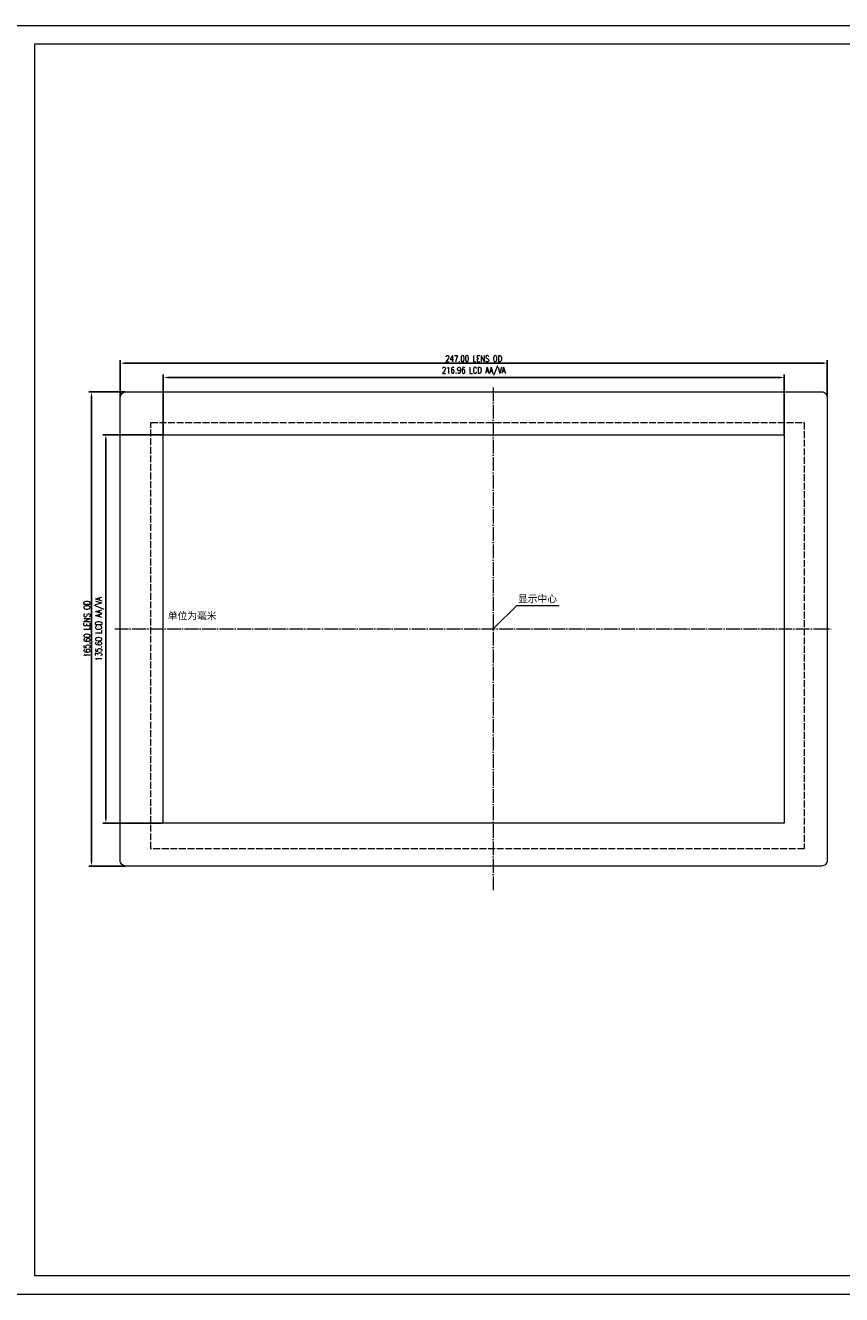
# Model space of a CAD drawing. Header units: millimetres. Extents: x 6501 to 7856, y -2848 to -2405.
# Tile 3 of 5: x 7138 to 7423, y -2848 to -2405. Entities that reach past the tile are written whole.
import ezdxf

# ---------------------------------------------------------------- set-up
doc = ezdxf.new("R2010")
doc.units = ezdxf.units.MM
doc.header["$LTSCALE"] = 0.2
doc.header["$PDSIZE"] = -5
doc.linetypes.add('ACAD_ISO02W100', pattern=[15, 12, -3])
doc.linetypes.add('ACAD_ISO04W100', pattern=[30, 24, -3, 0, -3])
doc.layers.get('0').update_dxf_attribs({"lineweight": 18})
doc.layers.get('Defpoints').update_dxf_attribs({"lineweight": 18})
doc.styles.add('ROMANS', font='romans.shx', dxfattribs={"width": 0.8, "bigfont": 'gbcbig.shx'})
doc.styles.get("Standard").update_dxf_attribs({"font": 'txt.shx', "bigfont": 'gbcbig.shx'})
doc.dimstyles.new('ISO-25$0', dxfattribs={"dimscale": 0.8, "dimtxt": 2.75, "dimasz": 1.7, "dimexe": 1.25, "dimexo": 0.3, "dimtad": 1, "dimzin": 0, "dimdsep": 46, "dimtxsty": 'ROMANS', "dimcen": 2, "dimdle": 3.4, "dimclrd": 256, "dimclre": 256, "dimclrt": 256, "dimadec": 0, "dimazin": 0, "dimtfac": 1, "dimtmove": 0, "dimatfit": 3, "dimfxl": 0, "dimtolj": 1, "dimtzin": 0, "dimarcsym": 0})

# ---------------------------------------------------------------- blocks, each defined once
blk = doc.blocks.new('*D25')
at = {"lineweight": -2}
for p, q in [((7170.88, -2534.29), (7170.88, -2521.53)), ((7417.88, -2534.29), (7417.88, -2521.53)), ((7416.52, -2522.53), (7172.24, -2522.53))]:
    blk.add_line(p, q, dxfattribs=at)
for points in [[(7172.24, -2522.31), (7172.24, -2522.76), (7170.88, -2522.53)], [(7416.52, -2522.31), (7416.52, -2522.76), (7417.88, -2522.53)]]:
    blk.add_solid(points)
at = {"layer": 'Defpoints', "color": 0}
for p in [(7170.88, -2522.53), (7170.88, -2534.53), (7417.88, -2534.53)]:
    blk.add_point(p, dxfattribs=at)
at = {"lineweight": 0, "insert": (7294.38, -2520.93), "char_height": 2.2, "attachment_point": 5, "style": 'ROMANS'}
blk.add_mtext('\\A1;247.00 LENS OD', dxfattribs=at)
blk = doc.blocks.new('*D24')
at = {"lineweight": -2}
for p, q in [((7172.64, -2532.53), (7159.88, -2532.53)), ((7160.88, -2696.77), (7160.88, -2533.89)), ((7172.64, -2698.13), (7159.88, -2698.13))]:
    blk.add_line(p, q, dxfattribs=at)
for points in [[(7160.65, -2533.89), (7161.1, -2533.89), (7160.88, -2532.53)], [(7160.65, -2696.77), (7161.1, -2696.77), (7160.88, -2698.13)]]:
    blk.add_solid(points)
at = {"layer": 'Defpoints', "color": 0}
for p in [(7160.88, -2532.53), (7172.88, -2532.53), (7172.88, -2698.13)]:
    blk.add_point(p, dxfattribs=at)
at = {"lineweight": 0, "insert": (7159.28, -2615.33), "char_height": 2.2, "attachment_point": 5, "rotation": 90, "style": 'ROMANS'}
blk.add_mtext('\\A1;165.60 LENS OD', dxfattribs=at)
blk = doc.blocks.new('*D23')
at = {"lineweight": -2}
for p, q in [((7185.9, -2547.29), (7185.9, -2526.53)), ((7401.5, -2527.53), (7187.26, -2527.53)), ((7402.86, -2547.29), (7402.86, -2526.53))]:
    blk.add_line(p, q, dxfattribs=at)
for points in [[(7187.26, -2527.31), (7187.26, -2527.76), (7185.9, -2527.53)], [(7401.5, -2527.31), (7401.5, -2527.76), (7402.86, -2527.53)]]:
    blk.add_solid(points)
at = {"layer": 'Defpoints', "color": 0}
for p in [(7185.9, -2527.53), (7185.9, -2547.53), (7402.86, -2547.53)]:
    blk.add_point(p, dxfattribs=at)
at = {"lineweight": 0, "insert": (7294.38, -2525.36), "char_height": 2.2, "attachment_point": 5, "style": 'ROMANS'}
blk.add_mtext('\\A1;216.96 LCD AA/VA', dxfattribs=at)
blk = doc.blocks.new('*D22')
at = {"lineweight": -2}
for p, q in [((7185.66, -2547.53), (7164.88, -2547.53)), ((7165.88, -2548.89), (7165.88, -2681.77)), ((7185.66, -2683.13), (7164.88, -2683.13))]:
    blk.add_line(p, q, dxfattribs=at)
for points in [[(7165.65, -2548.89), (7166.1, -2548.89), (7165.88, -2547.53)], [(7165.65, -2681.77), (7166.1, -2681.77), (7165.88, -2683.13)]]:
    blk.add_solid(points)
at = {"layer": 'Defpoints', "color": 0}
for p in [(7185.9, -2547.53), (7165.88, -2683.13), (7185.9, -2683.13)]:
    blk.add_point(p, dxfattribs=at)
at = {"lineweight": 0, "insert": (7163.7, -2615.33), "char_height": 2.2, "attachment_point": 5, "rotation": 90, "style": 'ROMANS'}
blk.add_mtext('\\A1;135.60 LCD AA/VA', dxfattribs=at)

msp = doc.modelspace()

# ---------------------------------------------------------------- linework, layer by layer
at = {"linetype": 'ACAD_ISO04W100', "lineweight": 0}
for p, q in [((7301.188, -2530.968), (7301.188, -2706.939)), ((7169.008, -2615.334), (7419.223, -2615.334))]:
    msp.add_line(p, q, dxfattribs=at)
at = {"lineweight": 0}
for p, q in [((7301.188, -2615.334), (7309.408, -2607.123)), ((7309.408, -2607.123), (7324.177, -2607.123))]:
    msp.add_line(p, q, dxfattribs=at)
for points in [[(7134.518, -2404.567), (7768.536, -2404.567), (7768.536, -2847.81), (7134.518, -2847.81)], [(7762.006, -2841.28), (7141.018, -2841.28), (7141.018, -2411.067), (7762.006, -2411.067)]]:
    msp.add_lwpolyline(points, close=True)
msp.add_lwpolyline([(7172.877, -2532.534), (7415.877, -2532.534, -0.4142136), (7417.877, -2534.534), (7417.877, -2696.134, -0.4142136), (7415.877, -2698.134), (7172.877, -2698.134, -0.4142136), (7170.877, -2696.134), (7170.877, -2534.534, -0.4142136)], format="xyb", close=True, dxfattribs=at)
at = {"linetype": 'ACAD_ISO02W100', "lineweight": 0}
msp.add_lwpolyline([(7181.627, -2543.284), (7409.827, -2543.284), (7409.827, -2692.134), (7181.627, -2692.134)], close=True, dxfattribs=at)
at = {"color": 1, "lineweight": 0}
msp.add_lwpolyline([(7185.897, -2547.534), (7402.857, -2547.534), (7402.857, -2683.134), (7185.897, -2683.134)], close=True, dxfattribs=at)

# ---------------------------------------------------------------- texts
at = {"lineweight": 0, "char_height": 2.5, "attachment_point": 1}
for s, insert, width in [('{\\fSimSun|b0|i0|c134|p49;显示中心}', (7309.83, -2603.57), 21.73575), ('{\\fSimSun|b0|i0|c134|p49;单位为毫米}', (7187.511, -2609.513), 47.99899)]:
    msp.add_mtext(s, dxfattribs=dict(at, insert=insert, width=width))

# ---------------------------------------------------------------- dimensions: what is measured, and where the dimension line sits
at = {"lineweight": 0}
for base, p1, p2, angle, picture, middle in [((7170.877, -2522.534), (7417.877, -2534.534), (7170.877, -2534.534), 180, '*D25', (7294.377, -2520.934)), ((7160.877, -2532.534), (7172.877, -2698.134), (7172.877, -2532.534), 90, '*D24', (7159.277, -2615.334))]:
    dim = msp.add_linear_dim(base=base, p1=p1, p2=p2, angle=angle, text='<> LENS OD', dimstyle='ISO-25$0', dxfattribs=at)
    dim.commit()
    dim.dimension.update_dxf_attribs({"geometry": picture, "text_midpoint": middle})
at = {"color": 1, "lineweight": 0}
for base, p1, p2, angle, picture, middle in [((7185.897, -2527.534), (7402.857, -2547.534), (7185.897, -2547.534), 180, '*D23', (7294.377, -2525.358)), ((7165.877, -2683.134), (7185.897, -2547.534), (7185.897, -2683.134), 90, '*D22', (7163.701, -2615.334))]:
    dim = msp.add_linear_dim(base=base, p1=p1, p2=p2, angle=angle, text='<> LCD AA/VA', dimstyle='ISO-25$0', dxfattribs=at)
    dim.commit()
    dim.dimension.update_dxf_attribs({"geometry": picture, "text_midpoint": middle})

doc.saveas('drawing.dxf')
